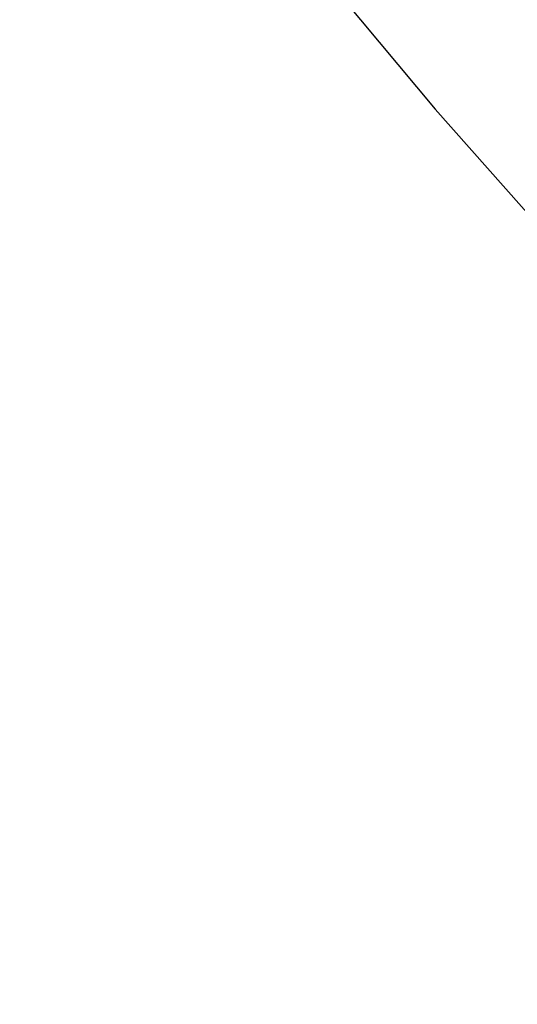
# Paper-space layout '_Trimétrica' of a CAD drawing. Header units: millimetres. Extents: x -779 to 439, y -976 to 228.
# Tile 39 of 186: x -481.47 to -476, y -649.6 to -638.78. Entities that reach past the tile are written whole.
import ezdxf

# ---------------------------------------------------------------- set-up
doc = ezdxf.new("R2010")
doc.units = ezdxf.units.MM

psp = doc.layouts.new('_Trimétrica')

# ---------------------------------------------------------------- linework, layer by layer
at = {"color": 7, "linetype": 'Continuous', "lineweight": 25, "flags": 128}
psp.add_lwpolyline([(-498.823, -610.978), (-493.689, -618.386), (-488.318, -625.661), (-482.719, -632.792), (-476.899, -639.768), (-470.868, -646.579), (-464.635, -653.214), (-458.209, -659.664), (-451.599, -665.919), (-444.816, -671.969), (-437.87, -677.805), (-430.771, -683.419), (-423.53, -688.802), (-416.158, -693.946), (-408.665, -698.843), (-401.064, -703.486), (-393.366, -707.867), (-385.581, -711.981), (-377.723, -715.821), (-369.802, -719.382), (-361.831, -722.657)], dxfattribs=at)
at = {"color": 7, "linetype": 'Continuous', "lineweight": 25}
psp.add_open_spline([(-720.488, -638.954), (-719.513, -640.867), (-716.693, -646.397), (-711.843, -655.489), (-705.864, -666.197), (-699.648, -676.817), (-693.201, -687.344), (-686.528, -697.77), (-679.633, -708.089), (-672.52, -718.295), (-665.194, -728.381), (-657.659, -738.341), (-649.92, -748.168), (-641.982, -757.856), (-633.85, -767.4), (-625.53, -776.793), (-617.026, -786.029), (-608.344, -795.102), (-599.489, -804.007), (-590.467, -812.738), (-581.284, -821.29), (-571.945, -829.657), (-562.457, -837.834), (-552.824, -845.815), (-543.054, -853.596), (-533.153, -861.172), (-523.126, -868.538), (-512.98, -875.689), (-502.721, -882.62), (-492.357, -889.328), (-481.892, -895.807), (-471.335, -902.055), (-460.691, -908.066), (-449.967, -913.837), (-439.171, -919.365), (-428.308, -924.645), (-417.386, -929.674), (-406.412, -934.45), (-395.392, -938.968), (-384.333, -943.226), (-373.244, -947.222), (-362.129, -950.952), (-350.997, -954.414), (-339.855, -957.606), (-328.709, -960.525), (-317.568, -963.171), (-306.437, -965.54), (-295.324, -967.632), (-284.236, -969.445), (-273.181, -970.977), (-262.164, -972.228), (-251.194, -973.198), (-240.278, -973.884), (-229.422, -974.287), (-218.634, -974.406), (-207.92, -974.242), (-197.287, -973.794), (-186.743, -973.063), (-176.294, -972.048), (-165.946, -970.752), (-155.707, -969.175), (-145.584, -967.317), (-135.582, -965.18), (-125.708, -962.766), (-115.969, -960.076), (-106.371, -957.112), (-96.92, -953.876), (-87.621, -950.371), (-78.482, -946.598), (-69.507, -942.56), (-60.703, -938.26), (-52.075, -933.7), (-43.626, -928.887), (-35.372, -923.811), (-28.139, -919.082), (-23.745, -915.939), (-21.964, -914.665)], degree=3, knots=[0, 0, 0, 0, 0.007235, 0.020911, 0.034588, 0.048265, 0.061941, 0.075618, 0.089294, 0.10297, 0.116646, 0.130322, 0.143998, 0.157674, 0.17135, 0.185026, 0.198702, 0.212377, 0.226053, 0.239729, 0.253405, 0.267081, 0.280757, 0.294434, 0.30811, 0.321787, 0.335464, 0.349141, 0.362818, 0.376496, 0.390174, 0.403852, 0.41753, 0.431209, 0.444887, 0.458566, 0.472245, 0.485924, 0.499603, 0.513282, 0.526961, 0.54064, 0.554318, 0.567996, 0.581673, 0.59535, 0.609026, 0.622701, 0.636374, 0.650046, 0.663717, 0.677386, 0.691052, 0.704717, 0.718378, 0.732037, 0.745693, 0.759346, 0.772995, 0.78664, 0.800281, 0.813917, 0.827549, 0.841176, 0.854799, 0.868416, 0.882028, 0.895635, 0.909237, 0.922834, 0.936426, 0.950013, 0.963596, 0.977174, 0.990749, 1, 1, 1, 1], dxfattribs=at)

doc.saveas('drawing.dxf')
